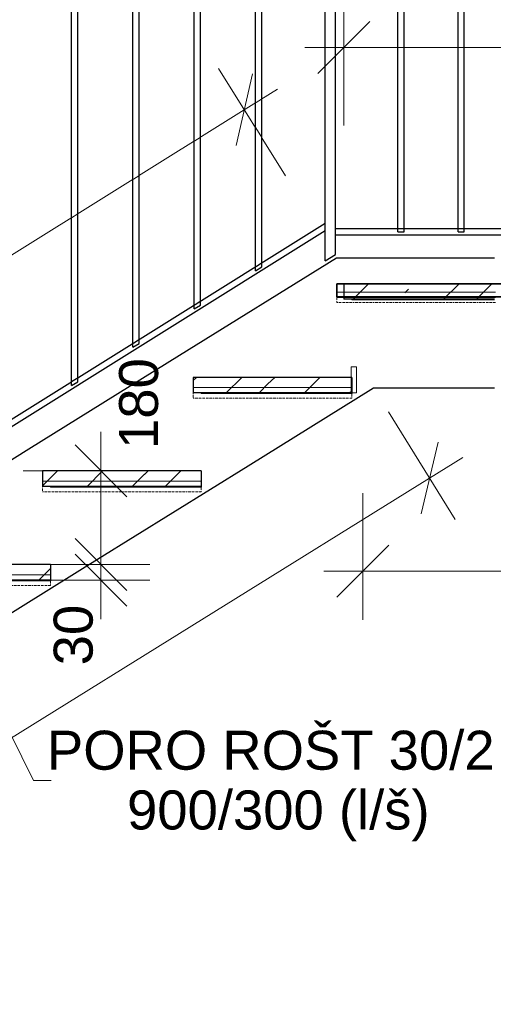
# Model space of a CAD drawing. Header units: millimetres. Extents: x -11934 to 16012, y -44210 to -5230.
# Tile 4 of 7: x 13157 to 14068, y -42718 to -40824. Entities that reach past the tile are written whole.
import ezdxf

# ---------------------------------------------------------------- set-up
doc = ezdxf.new("R2010")
doc.units = ezdxf.units.MM
doc.header["$MEASUREMENT"] = 0
doc.linetypes.add('Wipeout_Contour', pattern=[1000, 0, -1000])
doc.linetypes.add('Čerchovaná S', pattern=[3.5, 1.5, -0.85, 0.3, -0.85])
for name, color, linetype in [('A-A4_POHLED ZÁPADNÍ_1_Anotace - SP', 7, 'Continuous'), ('A-A4_POHLED ZÁPADNÍ_1_Interiér - schodiště', 7, 'Continuous'), ('A-A4_POHLED ZÁPADNÍ_1_Kóty - SP', 7, 'Continuous'), ('A-A4_POHLED ZÁPADNÍ_1_Nové_Interiér - schodiště', 7, 'Continuous'), ('A-A4_POHLED ZÁPADNÍ_1_Nové_Konstrukce – Dělicí čáry vrstev', 7, 'Continuous'), ('A-A4_POHLED ZÁPADNÍ_1_Nové_Výplně - Povrchové', 7, 'Continuous'), ('A-A4_POHLED ZÁPADNÍ_1_Nové_Výplně – Řezové', 7, 'Continuous')]:
    doc.layers.add(name, color=color, linetype=linetype)
doc.styles.add('GENEROVANÝ_STYL_1', font='txt')
doc.styles.add('GENEROVANÝ_STYL_2', font='txt')
pattern_1 = [(45, (22541.76, -43182.14), (-79.5495, 79.5495), []), (45, (22515.24, -43155.62), (-79.5495, 79.5495), [])]

# ---------------------------------------------------------------- blocks, each defined once
blk = doc.blocks.new('*X6', base_point=(10348.1, -44372))
at = {"layer": 'A-A4_POHLED ZÁPADNÍ_1_Nové_Výplně – Řezové', "color": 21, "linetype": 'Continuous', "lineweight": 20, "true_color": 0xffaaaa}
for p, q in [((12977.9, -41880), (12985.9, -41872)), ((13041.1, -41880), (13049.1, -41872)), ((12955.9, -41902), (12977.9, -41880)), ((13018.4, -41902), (13040.4, -41880)), ((13105.5, -41902), (13127.5, -41880)), ((13193.4, -41902), (13215.4, -41880)), ((13215.4, -41880), (13215.7, -41879.7))]:
    blk.add_line(p, q, dxfattribs=at)
blk = doc.blocks.new('*X7', base_point=(10348.1, -44372))
at = {"layer": 'A-A4_POHLED ZÁPADNÍ_1_Nové_Výplně – Řezové', "color": 21, "linetype": 'Continuous', "lineweight": 20, "true_color": 0xffaaaa}
for p, q in [((13200.7, -41720.4), (13229.1, -41692)), ((13286.3, -41722), (13316.3, -41692)), ((13373.4, -41722), (13397, -41698.3)), ((13397, -41699.1), (13404.1, -41692)), ((13436.6, -41722), (13466.6, -41692))]:
    blk.add_line(p, q, dxfattribs=at)
blk = doc.blocks.new('*X8', base_point=(10348.1, -44372))
at = {"layer": 'A-A4_POHLED ZÁPADNÍ_1_Nové_Výplně – Řezové', "color": 21, "linetype": 'Continuous', "lineweight": 20, "true_color": 0xffaaaa}
for p, q in [((13490.7, -41518.3), (13497, -41512)), ((13554.1, -41542), (13584.1, -41512)), ((13634.5, -41524.8), (13647.4, -41512)), ((13704.5, -41542), (13734.5, -41512)), ((13617.4, -41542), (13634.5, -41524.8)), ((13791.6, -41542), (13795.7, -41537.9))]:
    blk.add_line(p, q, dxfattribs=at)
blk = doc.blocks.new('*X9', base_point=(10348.1, -44372))
at = {"layer": 'A-A4_POHLED ZÁPADNÍ_1_Nové_Výplně – Řezové', "color": 21, "linetype": 'Continuous', "lineweight": 20, "true_color": 0xffaaaa}
for p, q in [((13798.1, -41362), (13828.1, -41332)), ((13897.9, -41349.3), (13905, -41342.2)), ((13972.4, -41362), (14002.4, -41332)), ((14035.6, -41362), (14065.6, -41332))]:
    blk.add_line(p, q, dxfattribs=at)

msp = doc.modelspace()

# ---------------------------------------------------------------- linework, layer by layer
at = {"layer": 'A-A4_POHLED ZÁPADNÍ_1_Interiér - schodiště', "color": 92, "linetype": 'Continuous', "lineweight": 13, "true_color": 0x00d700}
msp.add_line((13804.9, -41492), (13794.7, -41492), dxfattribs=at)
at = {"layer": 'A-A4_POHLED ZÁPADNÍ_1_Kóty - SP', "color": 154, "linetype": 'Continuous', "lineweight": 13}
for p, q in [((13780.7, -41027.5), (13780.7, -40783.8)), ((13866.4, -41578.3), (13995, -41785.4)), ((13929.4, -41774.6), (13961.7, -41636.9)), ((14009.3, -41666.2), (13945.5, -41705.7)), ((13817.1, -41978.5), (13817.1, -41734.8)), ((13867.1, -41834.8), (13767.1, -41934.8)), ((13817.1, -41884.8), (15366.7, -41884.8))]:
    msp.add_line(p, q, dxfattribs=at)
at = {"layer": 'A-A4_POHLED ZÁPADNÍ_1_Nové_Interiér - schodiště', "color": 1, "linetype": 'Continuous', "lineweight": 25}
msp.add_line((13837.7, -41532), (14070.7, -41532), dxfattribs=at)

# ---------------------------------------------------------------- wipeouts: each hides what was drawn before it
at = {"color": 254, "linetype": 'Wipeout_Contour', "lineweight": 0, "ltscale": 2449143.932575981}
msp.add_wipeout([(13764.6, -41238), (15376.3, -41238), (15376.3, -41226), (15286.4, -41226), (15286.4, -41232), (15274.4, -41232), (15274.4, -41226), (15170.6, -41226), (15170.6, -41232), (15158.6, -41232), (15158.6, -41226), (15054.8, -41226), (15054.8, -41232), (15042.8, -41232), (15042.8, -41226), (14938.9, -41226), (14938.9, -41232), (14926.9, -41232), (14926.9, -41226), (14823.1, -41226), (14823.1, -41232), (14811.1, -41232), (14811.1, -41226), (14707.2, -41226), (14707.2, -41232), (14695.2, -41232), (14695.2, -41226), (14591.4, -41226), (14591.4, -41232), (14579.4, -41232), (14579.4, -41226), (14475.6, -41226), (14475.6, -41232), (14463.6, -41232), (14463.6, -41226), (14359.7, -41226), (14359.7, -41232), (14347.7, -41232), (14347.7, -41226), (14243.9, -41226), (14243.9, -41232), (14231.9, -41232), (14231.9, -41226), (14128.1, -41226), (14128.1, -41232), (14116.1, -41232), (14116.1, -41226), (14012.2, -41226), (14012.2, -41232), (14000.2, -41232), (14000.2, -41226), (13896.4, -41226), (13896.4, -41232), (13884.4, -41232), (13884.4, -41226), (13764.6, -41226)], dxfattribs=at).dxf.layer = 'A-A4_POHLED ZÁPADNÍ_1_Nové_Výplně - Povrchové'
at = {"color": 254, "linetype": 'Wipeout_Contour', "lineweight": 0, "ltscale": 174585.539207}
msp.add_wipeout([(13795.9, -41363), (14070.7, -41363), (14070.7, -41362), (13795.9, -41362)], dxfattribs=at).dxf.layer = 'A-A4_POHLED ZÁPADNÍ_1_Nové_Výplně – Řezové'

# ---------------------------------------------------------------- next in the draw order: hatches: boundary and pattern name
at = {"layer": 'A-A4_POHLED ZÁPADNÍ_1_Nové_Výplně – Řezové', "linetype": 'Continuous', "lineweight": 20, "true_color": 0xffaaaa}
h = msp.add_hatch(dxfattribs=at)
h.set_pattern_fill('Kov___ocel_0001', color=21, style=0, pattern_type=2)
h.set_pattern_definition(pattern_1)
h.paths.add_polyline_path([(13795.9, -41363), (14070.7, -41363), (14070.7, -41362), (13795.9, -41362)])

# ---------------------------------------------------------------- next in the draw order: wipeouts: each hides what was drawn before it
at = {"color": 254, "linetype": 'Wipeout_Contour', "lineweight": 0, "ltscale": 214728.00957}
msp.add_wipeout([(11470.7, -41806.9), (11478.6, -41819.6), (13758.9, -40397), (13754.5, -40397), (13754.5, -40382)], dxfattribs=at).dxf.layer = 'A-A4_POHLED ZÁPADNÍ_1_Nové_Výplně - Povrchové'
at = {"color": 254, "linetype": 'Wipeout_Contour', "lineweight": 0, "ltscale": 172475.571997}
msp.add_wipeout([(13884.4, -41232), (13896.4, -41232), (13896.4, -40408.2), (13884.4, -40408.2)], dxfattribs=at).dxf.layer = 'A-A4_POHLED ZÁPADNÍ_1_Nové_Výplně - Povrchové'
at = {"color": 254, "linetype": 'Wipeout_Contour', "lineweight": 0, "ltscale": 172625.404239}
msp.add_wipeout([(14000.2, -41232), (14012.2, -41232), (14012.2, -40408.2), (14000.2, -40408.2)], dxfattribs=at).dxf.layer = 'A-A4_POHLED ZÁPADNÍ_1_Nové_Výplně - Povrchové'

# ---------------------------------------------------------------- next in the draw order: linework, layer by layer
at = {"layer": 'A-A4_POHLED ZÁPADNÍ_1_Interiér - schodiště', "color": 1, "linetype": 'Continuous', "lineweight": 35}
msp.add_line((13767.1, -41357), (13767.1, -41332), dxfattribs=at)
at = {"layer": 'A-A4_POHLED ZÁPADNÍ_1_Interiér - schodiště', "color": 151, "linetype": 'Continuous', "lineweight": 13, "true_color": 0x80c2ff}
msp.add_line((13767.1, -41348.1), (13767.1, -41358.3), dxfattribs=at)
at = {"layer": 'A-A4_POHLED ZÁPADNÍ_1_Interiér - schodiště', "color": 151, "linetype": 'Čerchovaná S', "lineweight": 13, "true_color": 0x80c2ff}
msp.add_line((13767.1, -41358.3), (13767.1, -41368.4), dxfattribs=at)
at = {"layer": 'A-A4_POHLED ZÁPADNÍ_1_Kóty - SP', "color": 154, "linetype": 'Continuous', "lineweight": 13}
msp.add_line((13780.7, -40877.5), (15366.7, -40877.5), dxfattribs=at)
at = {"layer": 'A-A4_POHLED ZÁPADNÍ_1_Nové_Interiér - schodiště', "color": 1, "linetype": 'Continuous', "lineweight": 25}
for p, q in [((13884.4, -41226), (13884.4, -40408.2)), ((13896.4, -41232), (13896.4, -40408.2)), ((14000.2, -41226), (14000.2, -40408.2)), ((14012.2, -41232), (14012.2, -40408.2)), ((13884.4, -41226), (13896.4, -41226)), ((13884.4, -41232), (13884.4, -41226)), ((13884.4, -41232), (13896.4, -41232)), ((13896.4, -41226), (14000.2, -41226)), ((14000.2, -41226), (14012.2, -41226)), ((14000.2, -41232), (14000.2, -41226)), ((14000.2, -41232), (14012.2, -41232)), ((14012.2, -41226), (14116.1, -41226))]:
    msp.add_line(p, q, dxfattribs=at)

# ---------------------------------------------------------------- next in the draw order: wipeouts: each hides what was drawn before it
at = {"color": 254, "linetype": 'Wipeout_Contour', "lineweight": 0, "ltscale": 3327915.67729991}
msp.add_wipeout([(11602.8, -42552.4), (11480.7, -42628.6), (11480.7, -42642.7), (13744.6, -41230.3), (13744.6, -41216.1), (13622.5, -41292.3), (13622.5, -41299.4), (13610.5, -41306.9), (13610.5, -41299.8), (13504.4, -41366), (13504.4, -41373.1), (13492.4, -41380.6), (13492.4, -41373.5), (13386.3, -41439.7), (13386.3, -41446.7), (13374.3, -41454.2), (13374.3, -41447.2), (13268.2, -41513.4), (13268.2, -41520.4), (13256.2, -41527.9), (13256.2, -41520.8), (13150.1, -41587), (13150.1, -41594.1), (13138.1, -41601.6), (13138.1, -41594.5), (13032, -41660.7), (13032, -41667.8), (13020, -41675.3), (13020, -41668.2), (12913.9, -41734.4), (12913.9, -41741.5), (12901.9, -41749), (12901.9, -41741.9), (12795.8, -41808.1), (12795.8, -41815.2), (12783.8, -41822.6), (12783.8, -41815.6), (12677.7, -41881.8), (12677.7, -41888.8), (12665.7, -41896.3), (12665.7, -41889.3), (12559.6, -41955.5), (12559.6, -41962.5), (12547.6, -41970), (12547.6, -41962.9), (12441.5, -42029.1), (12441.5, -42036.2), (12429.5, -42043.7), (12429.5, -42036.6), (12323.4, -42102.8), (12323.4, -42109.9), (12311.4, -42117.4), (12311.4, -42110.3), (12205.3, -42176.5), (12205.3, -42183.6), (12193.3, -42191.1), (12193.3, -42184), (12087.2, -42250.2), (12087.2, -42257.3), (12075.2, -42264.7), (12075.2, -42257.7), (11969.1, -42323.9), (11969.1, -42330.9), (11957.1, -42338.4), (11957.1, -42331.3), (11851, -42397.5), (11851, -42404.6), (11839, -42412.1), (11839, -42405), (11732.9, -42471.2), (11732.9, -42478.3), (11720.9, -42485.8), (11720.9, -42478.7), (11614.8, -42544.9), (11614.8, -42552), (11602.8, -42559.5)], dxfattribs=at).dxf.layer = 'A-A4_POHLED ZÁPADNÍ_1_Nové_Výplně - Povrchové'
at = {"color": 254, "linetype": 'Wipeout_Contour', "lineweight": 0, "ltscale": 174517.168886}
msp.add_wipeout([(13780.7, -41362), (14070.7, -41362), (14070.7, -41332), (13780.7, -41332)], dxfattribs=at).dxf.layer = 'A-A4_POHLED ZÁPADNÍ_1_Nové_Výplně – Řezové'

# ---------------------------------------------------------------- next in the draw order: linework, layer by layer
at = {"layer": 'A-A4_POHLED ZÁPADNÍ_1_Anotace - SP', "color": 154, "linetype": 'Continuous', "lineweight": 13}
msp.add_line((13183.4, -42286.9), (13217.4, -42286.9), dxfattribs=at)
at = {"layer": 'A-A4_POHLED ZÁPADNÍ_1_Interiér - schodiště', "color": 1, "linetype": 'Continuous', "lineweight": 35}
for p, q in [((13767.1, -41332), (15366.7, -41332)), ((15366.7, -41357), (13767.1, -41357))]:
    msp.add_line(p, q, dxfattribs=at)
at = {"layer": 'A-A4_POHLED ZÁPADNÍ_1_Interiér - schodiště', "color": 151, "linetype": 'Continuous', "lineweight": 13, "true_color": 0x80c2ff}
for p, q in [((14072.1, -41348.1), (13767.1, -41348.1)), ((13767.1, -41358.3), (14072.1, -41358.3))]:
    msp.add_line(p, q, dxfattribs=at)
at = {"layer": 'A-A4_POHLED ZÁPADNÍ_1_Interiér - schodiště', "color": 151, "linetype": 'Čerchovaná S', "lineweight": 13, "true_color": 0x80c2ff}
for p, q in [((14072.1, -41358.3), (13767.1, -41358.3)), ((13767.1, -41368.4), (14072.1, -41368.4))]:
    msp.add_line(p, q, dxfattribs=at)
at = {"layer": 'A-A4_POHLED ZÁPADNÍ_1_Kóty - SP', "color": 154, "linetype": 'Continuous', "lineweight": 13}
for p, q in [((13363.1, -41952), (13263.1, -41852)), ((13313.1, -41902), (13313.1, -41872)), ((13742.1, -41884.8), (13817.1, -41884.8)), ((13313.1, -41977), (13313.1, -41902))]:
    msp.add_line(p, q, dxfattribs=at)
at = {"layer": 'A-A4_POHLED ZÁPADNÍ_1_Nové_Interiér - schodiště', "color": 1, "linetype": 'Continuous', "lineweight": 25}
for p, q in [((13780.7, -41332), (13780.7, -41362)), ((14070.7, -41332), (13780.7, -41332)), ((13795.9, -41362), (13780.7, -41362)), ((13795.9, -41362), (13795.9, -41363)), ((14070.7, -41363), (13795.9, -41363))]:
    msp.add_line(p, q, dxfattribs=at)
at = {"layer": 'A-A4_POHLED ZÁPADNÍ_1_Nové_Konstrukce – Dělicí čáry vrstev', "color": 1, "linetype": 'Continuous', "lineweight": 25}
msp.add_line((14070.7, -41362), (13795.9, -41362), dxfattribs=at)

# ---------------------------------------------------------------- next in the draw order: block references
at = {"layer": 'A-A4_POHLED ZÁPADNÍ_1_Interiér - schodiště', "color": 9, "linetype": 'Continuous', "lineweight": 13}
msp.add_blockref('*X9', (10348.1, -44372), dxfattribs=at)

# ---------------------------------------------------------------- next in the draw order: texts
at = {"layer": 'A-A4_POHLED ZÁPADNÍ_1_Anotace - SP', "color": 154, "linetype": 'Continuous', "lineweight": 13, "insert": (13639.8, -42297.7), "char_height": 75, "attachment_point": 5, "line_spacing_factor": 0.918698, "style": 'GENEROVANÝ_STYL_1'}
msp.add_mtext('\\A1;{\\pqc;\\fArial|b0|i0|c238|p38;PORO ROŠT 30/2\\P\\pqc;\\fArial|b0|i0|c238|p38; 900/300 (l/š)}', dxfattribs=at)
at = {"layer": 'A-A4_POHLED ZÁPADNÍ_1_Kóty - SP', "color": 154, "linetype": 'Continuous', "lineweight": 13, "insert": (13298.1, -42065.8), "char_height": 75, "width": 113.829, "attachment_point": 7, "rotation": 90, "style": 'GENEROVANÝ_STYL_2'}
msp.add_mtext('\\A1;{\\pql;\\fArial|b0|i0|c0|p38;30}', dxfattribs=at)

# ---------------------------------------------------------------- next in the draw order: wipeouts: each hides what was drawn before it
at = {"color": 254, "linetype": 'Wipeout_Contour', "lineweight": 0, "ltscale": 215061.969967}
msp.add_wipeout([(13744.6, -41288.2), (13764.6, -41275.7), (13764.6, -40397), (13762.6, -40397), (13744.6, -40408.2)], dxfattribs=at).dxf.layer = 'A-A4_POHLED ZÁPADNÍ_1_Nové_Výplně - Povrchové'
at = {"color": 254, "linetype": 'Wipeout_Contour', "lineweight": 0, "ltscale": 172424.165595}
msp.add_wipeout([(13610.5, -41306.9), (13622.5, -41299.4), (13622.5, -40490.6), (13610.5, -40498.1)], dxfattribs=at).dxf.layer = 'A-A4_POHLED ZÁPADNÍ_1_Nové_Výplně - Povrchové'
at = {"color": 254, "linetype": 'Wipeout_Contour', "lineweight": 0, "ltscale": 172555.414003}
msp.add_wipeout([(13492.4, -41380.6), (13504.4, -41373.1), (13504.4, -40564.3), (13492.4, -40571.8)], dxfattribs=at).dxf.layer = 'A-A4_POHLED ZÁPADNÍ_1_Nové_Výplně - Povrchové'
at = {"color": 254, "linetype": 'Wipeout_Contour', "lineweight": 0, "ltscale": 172688.358082}
msp.add_wipeout([(13374.3, -41454.2), (13386.3, -41446.7), (13386.3, -40638), (13374.3, -40645.4)], dxfattribs=at).dxf.layer = 'A-A4_POHLED ZÁPADNÍ_1_Nové_Výplně - Povrchové'
at = {"color": 254, "linetype": 'Wipeout_Contour', "lineweight": 0, "ltscale": 172822.993922}
msp.add_wipeout([(13256.2, -41527.9), (13268.2, -41520.4), (13268.2, -40711.6), (13256.2, -40719.1)], dxfattribs=at).dxf.layer = 'A-A4_POHLED ZÁPADNÍ_1_Nové_Výplně - Povrchové'
at = {"color": 254, "linetype": 'Wipeout_Contour', "lineweight": 0, "ltscale": 175507.761461}
msp.add_wipeout([(12910.7, -41902), (13215.7, -41902), (13215.7, -41872), (12910.7, -41872)], dxfattribs=at).dxf.layer = 'A-A4_POHLED ZÁPADNÍ_1_Nové_Výplně – Řezové'

# ---------------------------------------------------------------- next in the draw order: linework, layer by layer
at = {"layer": 'A-A4_POHLED ZÁPADNÍ_1_Interiér - schodiště', "color": 151, "linetype": 'Continuous', "lineweight": 13, "true_color": 0x80c2ff}
msp.add_line((13215.7, -41891.8), (12910.7, -41891.8), dxfattribs=at)
at = {"layer": 'A-A4_POHLED ZÁPADNÍ_1_Kóty - SP', "color": 154, "linetype": 'Continuous', "lineweight": 13}
msp.add_line((13406.9, -41872), (13163.1, -41872), dxfattribs=at)
at = {"layer": 'A-A4_POHLED ZÁPADNÍ_1_Nové_Interiér - schodiště', "color": 1, "linetype": 'Continuous', "lineweight": 25}
for p, q in [((13764.6, -41275.7), (13764.6, -40397)), ((13764.6, -41226), (13884.4, -41226)), ((13764.6, -41238), (15376.3, -41238)), ((13766.4, -41282), (14070.7, -41282)), ((13215.7, -41872), (12910.7, -41872))]:
    msp.add_line(p, q, dxfattribs=at)

# ---------------------------------------------------------------- next in the draw order: block references
at = {"layer": 'A-A4_POHLED ZÁPADNÍ_1_Interiér - schodiště', "color": 9, "linetype": 'Continuous', "lineweight": 13}
msp.add_blockref('*X6', (10348.1, -44372), dxfattribs=at)

# ---------------------------------------------------------------- next in the draw order: wipeouts: each hides what was drawn before it
at = {"color": 254, "linetype": 'Wipeout_Contour', "lineweight": 0, "ltscale": 3571566.342677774}
msp.add_wipeout([(11467.5, -41821.8), (11470.7, -41826.9), (11479.7, -41821.3), (11480.7, -41820.6), (11480.7, -41827.7), (11602.8, -41751.5), (11602.8, -41750.7), (11614.8, -41743.2), (11614.8, -41744.1), (11720.9, -41677.9), (11720.9, -41677), (11732.9, -41669.5), (11732.9, -41670.4), (11839, -41604.2), (11839, -41603.3), (11851, -41595.8), (11851, -41596.7), (11957.1, -41530.5), (11957.1, -41529.6), (11969.1, -41522.1), (11969.1, -41523), (12075.2, -41456.8), (12075.2, -41455.9), (12087.2, -41448.5), (12087.2, -41449.3), (12193.3, -41383.1), (12193.3, -41382.3), (12205.3, -41374.8), (12205.3, -41375.6), (12311.4, -41309.4), (12311.4, -41308.6), (12323.4, -41301.1), (12323.4, -41302), (12429.5, -41235.8), (12429.5, -41234.9), (12441.5, -41227.4), (12441.5, -41228.3), (12547.6, -41162.1), (12547.6, -41161.2), (12559.6, -41153.7), (12559.6, -41154.6), (12665.7, -41088.4), (12665.7, -41087.5), (12677.7, -41080), (12677.7, -41080.9), (12783.8, -41014.7), (12783.8, -41013.9), (12795.8, -41006.4), (12795.8, -41007.2), (12901.9, -40941), (12901.9, -40940.2), (12913.9, -40932.7), (12913.9, -40933.5), (13020, -40867.4), (13020, -40866.5), (13032, -40859), (13032, -40859.9), (13138.1, -40793.7), (13138.1, -40792.8), (13150.1, -40785.3), (13150.1, -40786.2), (13256.2, -40720), (13256.2, -40719.1), (13268.2, -40711.6), (13268.2, -40712.5), (13374.3, -40646.3), (13374.3, -40645.4), (13386.3, -40638), (13386.3, -40638.8), (13492.4, -40572.6), (13492.4, -40571.8), (13504.4, -40564.3), (13504.4, -40565.1), (13610.5, -40498.9), (13610.5, -40498.1), (13622.5, -40490.6), (13622.5, -40491.5), (13744.6, -40415.3), (13744.6, -40408.2), (13754.6, -40402), (13753.5, -40400.3), (11478.6, -41819.6), (11476.5, -41816.2)], dxfattribs=at).dxf.layer = 'A-A4_POHLED ZÁPADNÍ_1_Nové_Výplně - Povrchové'

# ---------------------------------------------------------------- next in the draw order: linework, layer by layer
at = {"layer": 'A-A4_POHLED ZÁPADNÍ_1_Kóty - SP', "color": 154, "linetype": 'Continuous', "lineweight": 13}
for p, q in [((13830.7, -40827.5), (13730.7, -40927.5)), ((13705.7, -40877.5), (13780.7, -40877.5)), ((13539.3, -40917.9), (13668.3, -41124.7)), ((13573, -41066.4), (13604.9, -40928.6)), ((13652.6, -40957.8), (13588.9, -40997.5)), ((13263.1, -41822), (13363.1, -41922))]:
    msp.add_line(p, q, dxfattribs=at)
at = {"layer": 'A-A4_POHLED ZÁPADNÍ_1_Nové_Interiér - schodiště', "color": 1, "linetype": 'Continuous', "lineweight": 25}
for p, q in [((13744.5, -41216.1), (13744.5, -40415.3)), ((13744.6, -41288.2), (13744.6, -40408.2)), ((13622.5, -41292.3), (13622.5, -40491.5)), ((13610.5, -41306.9), (13610.5, -40498.1)), ((13610.5, -41299.8), (13610.5, -40499)), ((13504.4, -41366), (13504.4, -40565.1)), ((13492.4, -41380.6), (13492.4, -40571.8)), ((13492.4, -41373.5), (13492.4, -40572.6)), ((13374.3, -41454.2), (13374.3, -40645.4)), ((13374.3, -41447.2), (13374.3, -40646.3)), ((13386.3, -41439.7), (13386.3, -40638.8)), ((13256.2, -41527.9), (13256.2, -40719.1)), ((13256.2, -41520.8), (13256.2, -40720)), ((13268.2, -41513.4), (13268.2, -40712.5)), ((13744.5, -41288.2), (13744.5, -41230.3)), ((13464.3, -41469.5), (13766.4, -41282)), ((13744.5, -41288.2), (13744.6, -41288.2)), ((13744.6, -41288.2), (13764.6, -41275.7)), ((13610.5, -41306.9), (13622.5, -41299.4)), ((13622.5, -41299.4), (13622.5, -41292.3)), ((13504.4, -41373.1), (13504.4, -41366)), ((13492.4, -41380.6), (13504.4, -41373.1)), ((13386.3, -41446.7), (13386.3, -41439.7)), ((13374.3, -41454.2), (13386.3, -41446.7)), ((13174.3, -41649.5), (13464.3, -41469.5)), ((13268.2, -41520.4), (13268.2, -41513.4)), ((13256.2, -41527.9), (13268.2, -41520.4)), ((12884.3, -41829.5), (13174.3, -41649.5))]:
    msp.add_line(p, q, dxfattribs=at)

# ---------------------------------------------------------------- next in the draw order: texts
at = {"layer": 'A-A4_POHLED ZÁPADNÍ_1_Kóty - SP', "color": 154, "linetype": 'Continuous', "lineweight": 13, "insert": (13423.9, -41649.9), "char_height": 75, "width": 170.744, "attachment_point": 7, "rotation": 90, "style": 'GENEROVANÝ_STYL_2'}
msp.add_mtext('\\A1;{\\pql;\\fArial|b0|i0|c0|p38;180}', dxfattribs=at)

# ---------------------------------------------------------------- next in the draw order: wipeouts: each hides what was drawn before it
at = {"color": 254, "linetype": 'Wipeout_Contour', "lineweight": 0, "ltscale": 174843.76376}
msp.add_wipeout([(13490.7, -41542), (13795.7, -41542), (13795.7, -41512), (13490.7, -41512)], dxfattribs=at).dxf.layer = 'A-A4_POHLED ZÁPADNÍ_1_Nové_Výplně – Řezové'
at = {"color": 254, "linetype": 'Wipeout_Contour', "lineweight": 0, "ltscale": 175170.756833}
msp.add_wipeout([(13200.7, -41722), (13505.7, -41722), (13505.7, -41692), (13200.7, -41692)], dxfattribs=at).dxf.layer = 'A-A4_POHLED ZÁPADNÍ_1_Nové_Výplně – Řezové'
at = {"color": 254, "linetype": 'Wipeout_Contour', "lineweight": 0, "ltscale": 175576.025873}
msp.add_wipeout([(12925.9, -41903), (13215.9, -41903), (13215.9, -41902), (12925.9, -41902)], dxfattribs=at).dxf.layer = 'A-A4_POHLED ZÁPADNÍ_1_Nové_Výplně – Řezové'

# ---------------------------------------------------------------- next in the draw order: hatches: boundary and pattern name
at = {"layer": 'A-A4_POHLED ZÁPADNÍ_1_Nové_Výplně – Řezové', "linetype": 'Continuous', "lineweight": 20, "true_color": 0xffaaaa}
h = msp.add_hatch(dxfattribs=at)
h.set_pattern_fill('Kov___ocel_0001', color=21, style=0, pattern_type=2)
h.set_pattern_definition(pattern_1)
h.paths.add_polyline_path([(12925.9, -41903), (13215.9, -41903), (13215.9, -41902), (12925.9, -41902)])

# ---------------------------------------------------------------- next in the draw order: linework, layer by layer
at = {"layer": 'A-A4_POHLED ZÁPADNÍ_1_Anotace - SP', "color": 154, "linetype": 'Continuous', "lineweight": 13}
msp.add_line((12992.1, -41903), (13183.4, -42286.9), dxfattribs=at)
at = {"layer": 'A-A4_POHLED ZÁPADNÍ_1_Interiér - schodiště', "color": 151, "linetype": 'Continuous', "lineweight": 13, "true_color": 0x80c2ff}
for p, q in [((13490.7, -41531.8), (13490.7, -41542)), ((13795.7, -41531.8), (13490.7, -41531.8)), ((13200.7, -41711.8), (13200.7, -41722)), ((13505.7, -41711.8), (13200.7, -41711.8)), ((13215.7, -41902), (13215.7, -41891.8)), ((12910.7, -41902), (13215.7, -41902))]:
    msp.add_line(p, q, dxfattribs=at)
at = {"layer": 'A-A4_POHLED ZÁPADNÍ_1_Interiér - schodiště', "color": 151, "linetype": 'Čerchovaná S', "lineweight": 13, "true_color": 0x80c2ff}
for p, q in [((13490.7, -41542), (13490.7, -41552.1)), ((13200.7, -41722), (13200.7, -41732.1)), ((13215.7, -41902), (12910.7, -41902)), ((12910.7, -41912.1), (13215.7, -41912.1)), ((13215.7, -41912.1), (13215.7, -41902))]:
    msp.add_line(p, q, dxfattribs=at)
at = {"layer": 'A-A4_POHLED ZÁPADNÍ_1_Kóty - SP', "color": 154, "linetype": 'Continuous', "lineweight": 13}
for p, q in [((13313.1, -41692), (13313.1, -41617)), ((13406.9, -41692), (13163.1, -41692)), ((13406.9, -41902), (13163.1, -41902))]:
    msp.add_line(p, q, dxfattribs=at)
at = {"layer": 'A-A4_POHLED ZÁPADNÍ_1_Nové_Interiér - schodiště', "color": 1, "linetype": 'Continuous', "lineweight": 25}
for p, q in [((13490.7, -41512), (13490.7, -41542)), ((13795.7, -41512), (13490.7, -41512)), ((13200.7, -41692), (13200.7, -41722)), ((13505.7, -41692), (13200.7, -41692)), ((13016.1, -42041.9), (13306.1, -41861.9)), ((13215.7, -41872), (13215.7, -41902)), ((13215.9, -41903), (12925.9, -41903)), ((13215.9, -41902), (13215.7, -41902)), ((13215.9, -41902), (13215.9, -41903))]:
    msp.add_line(p, q, dxfattribs=at)
at = {"layer": 'A-A4_POHLED ZÁPADNÍ_1_Nové_Konstrukce – Dělicí čáry vrstev', "color": 1, "linetype": 'Continuous', "lineweight": 25}
msp.add_line((13215.7, -41902), (12925.9, -41902), dxfattribs=at)

# ---------------------------------------------------------------- next in the draw order: block references
at = {"layer": 'A-A4_POHLED ZÁPADNÍ_1_Interiér - schodiště', "color": 9, "linetype": 'Continuous', "lineweight": 13}
for name in ['*X8', '*X7']:
    msp.add_blockref(name, (10348.1, -44372), dxfattribs=at)

# ---------------------------------------------------------------- next in the draw order: wipeouts: each hides what was drawn before it
at = {"color": 254, "linetype": 'Wipeout_Contour', "lineweight": 0, "ltscale": 174912.186208}
msp.add_wipeout([(13505.9, -41543), (13795.9, -41543), (13795.9, -41542), (13505.9, -41542)], dxfattribs=at).dxf.layer = 'A-A4_POHLED ZÁPADNÍ_1_Nové_Výplně – Řezové'
at = {"color": 254, "linetype": 'Wipeout_Contour', "lineweight": 0, "ltscale": 175239.102061}
msp.add_wipeout([(13215.9, -41723), (13505.9, -41723), (13505.9, -41722), (13215.9, -41722)], dxfattribs=at).dxf.layer = 'A-A4_POHLED ZÁPADNÍ_1_Nové_Výplně – Řezové'

# ---------------------------------------------------------------- next in the draw order: hatches: boundary and pattern name
at = {"layer": 'A-A4_POHLED ZÁPADNÍ_1_Nové_Výplně – Řezové', "linetype": 'Continuous', "lineweight": 20, "true_color": 0xffaaaa}
h = msp.add_hatch(dxfattribs=at)
h.set_pattern_fill('Kov___ocel_0001', color=21, style=0, pattern_type=2)
h.set_pattern_definition(pattern_1)
h.paths.add_polyline_path([(13505.9, -41543), (13795.9, -41543), (13795.9, -41542), (13505.9, -41542)])
h = msp.add_hatch(dxfattribs=at)
h.set_pattern_fill('Kov___ocel_0001', color=21, style=0, pattern_type=2)
h.set_pattern_definition(pattern_1)
h.paths.add_polyline_path([(13215.9, -41723), (13505.9, -41723), (13505.9, -41722), (13215.9, -41722)])

# ---------------------------------------------------------------- next in the draw order: linework, layer by layer
at = {"layer": 'A-A4_POHLED ZÁPADNÍ_1_Interiér - schodiště', "color": 92, "linetype": 'Continuous', "lineweight": 13, "true_color": 0x00d700}
for p, q in [((13794.7, -41492), (13794.7, -41542)), ((13804.9, -41542), (13804.9, -41492)), ((13794.7, -41542), (13804.9, -41542))]:
    msp.add_line(p, q, dxfattribs=at)
at = {"layer": 'A-A4_POHLED ZÁPADNÍ_1_Interiér - schodiště', "color": 151, "linetype": 'Continuous', "lineweight": 13, "true_color": 0x80c2ff}
for p, q in [((13795.7, -41542), (13795.7, -41531.8)), ((13490.7, -41542), (13795.7, -41542)), ((13200.7, -41722), (13505.7, -41722)), ((13505.7, -41722), (13505.7, -41711.8))]:
    msp.add_line(p, q, dxfattribs=at)
at = {"layer": 'A-A4_POHLED ZÁPADNÍ_1_Interiér - schodiště', "color": 151, "linetype": 'Čerchovaná S', "lineweight": 13, "true_color": 0x80c2ff}
for p, q in [((13795.7, -41542), (13490.7, -41542)), ((13490.7, -41552.1), (13795.7, -41552.1)), ((13795.7, -41552.1), (13795.7, -41542)), ((13505.7, -41722), (13200.7, -41722)), ((13505.7, -41732.1), (13505.7, -41722)), ((13200.7, -41732.1), (13505.7, -41732.1))]:
    msp.add_line(p, q, dxfattribs=at)
at = {"layer": 'A-A4_POHLED ZÁPADNÍ_1_Kóty - SP', "color": 154, "linetype": 'Continuous', "lineweight": 13}
for p, q in [((13588.9, -40997.5), (11286.5, -42434)), ((13363.1, -41742), (13263.1, -41642)), ((13945.5, -41705.7), (11818.5, -43025.9)), ((13313.1, -41872), (13313.1, -41692))]:
    msp.add_line(p, q, dxfattribs=at)
at = {"layer": 'A-A4_POHLED ZÁPADNÍ_1_Nové_Interiér - schodiště', "color": 1, "linetype": 'Continuous', "lineweight": 25}
for p, q in [((13744.6, -41216.1), (11480.7, -42628.6)), ((13744.6, -41230.3), (11480.7, -42642.7)), ((13795.7, -41512), (13795.7, -41542)), ((13596.1, -41681.9), (13837.7, -41532)), ((13505.9, -41542), (13490.7, -41542)), ((13505.9, -41542), (13505.9, -41543)), ((13795.9, -41543), (13505.9, -41543)), ((13795.9, -41542), (13795.7, -41542)), ((13795.9, -41542), (13795.9, -41543)), ((13306.1, -41861.9), (13596.1, -41681.9)), ((13505.7, -41692), (13505.7, -41722)), ((13215.9, -41722), (13200.7, -41722)), ((13215.9, -41722), (13215.9, -41723)), ((13505.9, -41723), (13215.9, -41723)), ((13505.9, -41722), (13505.7, -41722)), ((13505.9, -41722), (13505.9, -41723))]:
    msp.add_line(p, q, dxfattribs=at)
at = {"layer": 'A-A4_POHLED ZÁPADNÍ_1_Nové_Konstrukce – Dělicí čáry vrstev', "color": 1, "linetype": 'Continuous', "lineweight": 25}
for p, q in [((13795.7, -41542), (13505.9, -41542)), ((13505.7, -41722), (13215.9, -41722))]:
    msp.add_line(p, q, dxfattribs=at)

doc.saveas('drawing.dxf')
